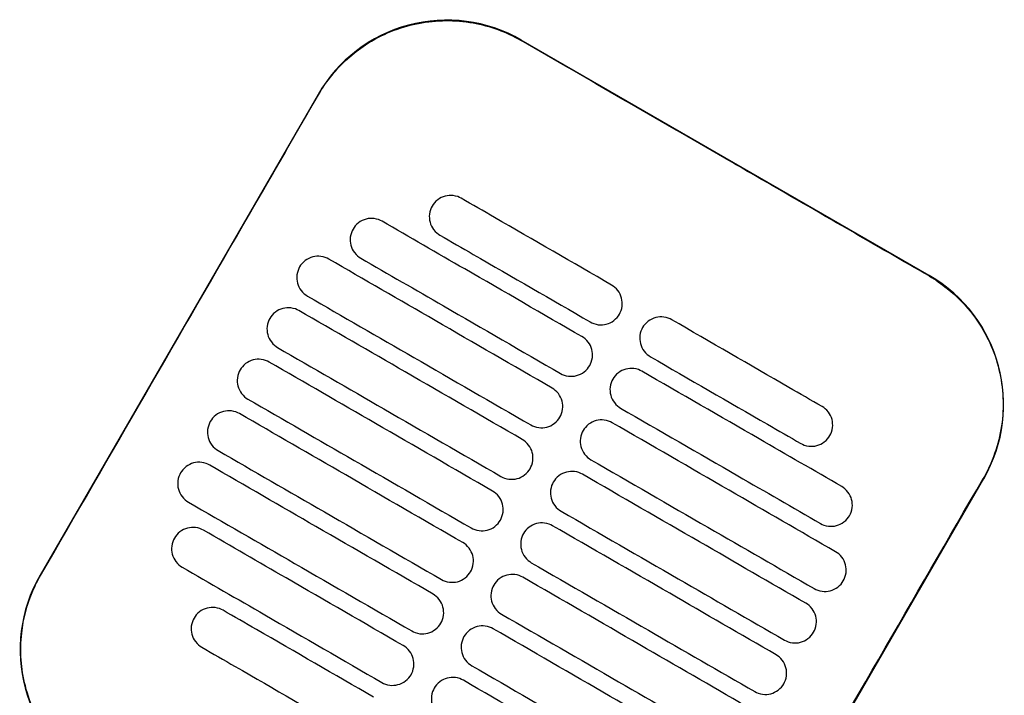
# Model space of a CAD drawing. Header units: metres. Extents: x 15.2 to 54.2, y -39.7 to 1.1.
# Tile 8 of 256: x 20.556 to 20.754, y -37.542 to -37.405. Entities that reach past the tile are written whole.
import ezdxf

# ---------------------------------------------------------------- set-up
doc = ezdxf.new("R2010")
doc.units = ezdxf.units.M
doc.header["$MEASUREMENT"] = 0
doc.layers.add('2D', color=252, linetype='Continuous')

# ---------------------------------------------------------------- blocks, each defined once
blk = doc.blocks.new('2D_QYOS_150')
for p, q in [((0.47877, -0.66898, 0.012), (0.39651, -0.62146, 0.012)), ((0.35553, -0.63243, 0.012), (0.29951, -0.72941, 0.012)), ((0.43372, -0.80694, 0.012), (0.48975, -0.70996, 0.012))]:
    blk.add_line(p, q)
for centre, start, end in [((0.38151, -0.64744, 0.012), 59.9865, 149.9865), ((0.46377, -0.69496, 0.012), 329.9865, 59.9865), ((0.32548, -0.74442, 0.012), 149.9865, 239.9865)]:
    blk.add_arc(centre, 0.03, start, end)
for points, knots in [([(0.35562, -0.63249, 0.012), (0.35643, -0.6311, 0.012), (0.35734, -0.62977, 0.012), (0.36028, -0.62617, 0.012), (0.36255, -0.62412, 0.012), (0.36834, -0.62032, 0.012), (0.37197, -0.61884, 0.012), (0.37942, -0.61739, 0.012), (0.38315, -0.61736, 0.012), (0.3902, -0.61863, 0.012), (0.39347, -0.61983, 0.012), (0.39646, -0.62156, 0.012)], [12.978915, 12.978915, 12.978915, 12.978915, 13.461173, 13.461173, 14.374287, 14.374287, 15.53872, 15.53872, 16.650066, 16.650066, 17.687358, 17.687358, 17.687358, 17.687358]), ([(0.2996, -0.72947, 0.012), (0.31365, -0.70518, 0.012), (0.32768, -0.68088, 0.012), (0.34635, -0.64855, 0.012), (0.35099, -0.64052, 0.012), (0.35562, -0.63249, 0.012)], [1.133412, 1.133412, 1.133412, 1.133412, 2.681586, 2.681586, 3.193366, 3.193366, 3.193366, 3.193366]), ([(0.47872, -0.66907, 0.012), (0.46812, -0.66296, 0.012), (0.4571, -0.65659, 0.012), (0.44163, -0.64766, 0.012), (0.43959, -0.64648, 0.012), (0.43758, -0.64532, 0.012)], [-21.78268, -21.78268, -21.78268, -21.78268, -17.142885, -17.142885, -16.423665, -16.423665, -16.423665, -16.423665]), ([(0.38441, -0.65339, 0.012), (0.38399, -0.65314, 0.012), (0.38344, -0.65293, 0.012), (0.38226, -0.65278, 0.012), (0.38171, -0.65281, 0.012), (0.38063, -0.6531, 0.012), (0.38011, -0.65335, 0.012), (0.37916, -0.65408, 0.012), (0.37879, -0.65454, 0.012), (0.37854, -0.65496, 0.012)], [-0.5513873, -0.5513873, -0.5513873, -0.5513873, -0.4031046, -0.4031046, -0.2776919, -0.2776919, -0.1471638, -0.1471638, 0, 0, 0, 0]), ([(0.37854, -0.65496, 0.012), (0.3783, -0.65539, 0.012), (0.37808, -0.65594, 0.012), (0.37793, -0.65713, 0.012), (0.37797, -0.65768, 0.012), (0.37825, -0.65875, 0.012), (0.3785, -0.65927, 0.012), (0.37923, -0.66023, 0.012), (0.37969, -0.66059, 0.012), (0.38011, -0.66084, 0.012)], [-0.5553355, -0.5553355, -0.5553355, -0.5553355, -0.4045594, -0.4045594, -0.278267, -0.278267, -0.1472206, -0.1472206, 0, 0, 0, 0]), ([(0.41473, -0.6709, 0.012), (0.40686, -0.66636, 0.012), (0.399, -0.66181, 0.012), (0.38889, -0.65597, 0.012), (0.38665, -0.65468, 0.012), (0.38441, -0.65339, 0.012)], [0.699452, 0.699452, 0.699452, 0.699452, 3.425217, 3.425217, 4.200582, 4.200582, 4.200582, 4.200582]), ([(0.36845, -0.65803, 0.012), (0.36803, -0.65778, 0.012), (0.36748, -0.65757, 0.012), (0.3663, -0.65742, 0.012), (0.36575, -0.65745, 0.012), (0.36467, -0.65773, 0.012), (0.36415, -0.65799, 0.012), (0.36319, -0.65872, 0.012), (0.36283, -0.65918, 0.012), (0.36258, -0.6596, 0.012)], [-0.5514247, -0.5514247, -0.5514247, -0.5514247, -0.4031161, -0.4031161, -0.2776965, -0.2776965, -0.1471644, -0.1471644, 0, 0, 0, 0]), ([(0.40873, -0.68129, 0.012), (0.40086, -0.67675, 0.012), (0.39299, -0.6722, 0.012), (0.37957, -0.66445, 0.012), (0.37401, -0.66124, 0.012), (0.36845, -0.65803, 0.012)], [0.699452, 0.699452, 0.699452, 0.699452, 3.42526, 3.42526, 5.350619, 5.350619, 5.350619, 5.350619]), ([(0.36258, -0.6596, 0.012), (0.36234, -0.66003, 0.012), (0.36212, -0.66058, 0.012), (0.36197, -0.66176, 0.012), (0.36201, -0.66232, 0.012), (0.36229, -0.66339, 0.012), (0.36254, -0.66391, 0.012), (0.36327, -0.66486, 0.012), (0.36373, -0.66523, 0.012), (0.36415, -0.66547, 0.012)], [-0.5553006, -0.5553006, -0.5553006, -0.5553006, -0.4045498, -0.4045498, -0.2782639, -0.2782639, -0.1472208, -0.1472208, 0, 0, 0, 0]), ([(0.38011, -0.66084, 0.012), (0.38235, -0.66213, 0.012), (0.38459, -0.66342, 0.012), (0.39469, -0.66926, 0.012), (0.40256, -0.6738, 0.012), (0.41043, -0.67835, 0.012)], [2.649916, 2.649916, 2.649916, 2.649916, 3.425249, 3.425249, 6.151046, 6.151046, 6.151046, 6.151046]), ([(0.35769, -0.66567, 0.012), (0.35727, -0.66542, 0.012), (0.35672, -0.66521, 0.012), (0.35554, -0.66506, 0.012), (0.35498, -0.66509, 0.012), (0.35391, -0.66537, 0.012), (0.35339, -0.66563, 0.012), (0.35243, -0.66636, 0.012), (0.35206, -0.66682, 0.012), (0.35182, -0.66724, 0.012)], [-0.5514376, -0.5514376, -0.5514376, -0.5514376, -0.4031217, -0.4031217, -0.2776979, -0.2776979, -0.1471642, -0.1471642, 0, 0, 0, 0]), ([(0.40273, -0.69168, 0.012), (0.39486, -0.68714, 0.012), (0.38699, -0.68259, 0.012), (0.37198, -0.67392, 0.012), (0.36483, -0.66979, 0.012), (0.35769, -0.66567, 0.012)], [0.699452, 0.699452, 0.699452, 0.699452, 3.425292, 3.425292, 5.900643, 5.900643, 5.900643, 5.900643]), ([(0.36415, -0.66547, 0.012), (0.36971, -0.66868, 0.012), (0.37527, -0.67189, 0.012), (0.38869, -0.67965, 0.012), (0.39656, -0.68419, 0.012), (0.40443, -0.68874, 0.012)], [1.499949, 1.499949, 1.499949, 1.499949, 3.425284, 3.425284, 6.151116, 6.151116, 6.151116, 6.151116]), ([(0.35182, -0.66724, 0.012), (0.35158, -0.66766, 0.012), (0.35136, -0.66822, 0.012), (0.35121, -0.6694, 0.012), (0.35124, -0.66996, 0.012), (0.35152, -0.67103, 0.012), (0.35178, -0.67155, 0.012), (0.3525, -0.6725, 0.012), (0.35296, -0.67287, 0.012), (0.35339, -0.67311, 0.012)], [-0.5552879, -0.5552879, -0.5552879, -0.5552879, -0.4045447, -0.4045447, -0.2782629, -0.2782629, -0.1472212, -0.1472212, 0, 0, 0, 0]), ([(0.4163, -0.67677, 0.012), (0.41654, -0.67635, 0.012), (0.41676, -0.6758, 0.012), (0.41691, -0.67461, 0.012), (0.41687, -0.67406, 0.012), (0.41659, -0.67298, 0.012), (0.41634, -0.67247, 0.012), (0.41561, -0.67151, 0.012), (0.41516, -0.67115, 0.012), (0.41473, -0.6709, 0.012)], [-0.5553984, -0.5553984, -0.5553984, -0.5553984, -0.4045681, -0.4045681, -0.278271, -0.278271, -0.1472202, -0.1472202, 0, 0, 0, 0]), ([(0.47872, -0.66907, 0.012), (0.48, -0.66981, 0.012), (0.48122, -0.67065, 0.012), (0.48438, -0.67315, 0.012), (0.48616, -0.67499, 0.012), (0.48768, -0.67702, 0.012), (0.48998, -0.68008, 0.012), (0.49167, -0.68356, 0.012), (0.49364, -0.69095, 0.012), (0.49391, -0.69479, 0.012), (0.49297, -0.70242, 0.012), (0.49176, -0.70613, 0.012), (0.48981, -0.70964, 0.012), (0.48973, -0.70977, 0.012), (0.48965, -0.70991, 0.012)], [17.619777, 17.619777, 17.619777, 17.619777, 18.064718, 18.064718, 18.827754, 18.827754, 18.827754, 19.97637, 19.97637, 21.122539, 21.122539, 22.281306, 22.281306, 22.328075, 22.328075, 22.328075, 22.328075]), ([(0.35339, -0.67311, 0.012), (0.36053, -0.67724, 0.012), (0.36768, -0.68137, 0.012), (0.38269, -0.69004, 0.012), (0.39056, -0.69459, 0.012), (0.39842, -0.69913, 0.012)], [0.949972, 0.949972, 0.949972, 0.949972, 3.425307, 3.425307, 6.151164, 6.151164, 6.151164, 6.151164]), ([(0.35169, -0.67606, 0.012), (0.35126, -0.67581, 0.012), (0.35071, -0.6756, 0.012), (0.34953, -0.67545, 0.012), (0.34898, -0.67548, 0.012), (0.3479, -0.67577, 0.012), (0.34739, -0.67602, 0.012), (0.34643, -0.67675, 0.012), (0.34606, -0.67721, 0.012), (0.34582, -0.67763, 0.012)], [-0.5514273, -0.5514273, -0.5514273, -0.5514273, -0.4031209, -0.4031209, -0.2776962, -0.2776962, -0.1471634, -0.1471634, 0, 0, 0, 0]), ([(0.39672, -0.70207, 0.012), (0.38886, -0.69753, 0.012), (0.38099, -0.69298, 0.012), (0.36598, -0.68431, 0.012), (0.35883, -0.68019, 0.012), (0.35169, -0.67606, 0.012)], [0.699452, 0.699452, 0.699452, 0.699452, 3.425313, 3.425313, 5.900643, 5.900643, 5.900643, 5.900643]), ([(0.41043, -0.67835, 0.012), (0.41085, -0.67859, 0.012), (0.4114, -0.67881, 0.012), (0.41258, -0.67896, 0.012), (0.41313, -0.67892, 0.012), (0.41421, -0.67864, 0.012), (0.41473, -0.67839, 0.012), (0.41569, -0.67766, 0.012), (0.41605, -0.6772, 0.012), (0.4163, -0.67677, 0.012)], [-0.551307, -0.551307, -0.551307, -0.551307, -0.4030846, -0.4030846, -0.2776802, -0.2776802, -0.1471604, -0.1471604, 0, 0, 0, 0]), ([(0.34582, -0.67763, 0.012), (0.34557, -0.67806, 0.012), (0.34535, -0.67861, 0.012), (0.3452, -0.6798, 0.012), (0.34524, -0.68035, 0.012), (0.34552, -0.68142, 0.012), (0.34577, -0.68194, 0.012), (0.3465, -0.68289, 0.012), (0.34696, -0.68326, 0.012), (0.34738, -0.68351, 0.012)], [-0.5552955, -0.5552955, -0.5552955, -0.5552955, -0.4045438, -0.4045438, -0.2782634, -0.2782634, -0.1472215, -0.1472215, 0, 0, 0, 0]), ([(0.42684, -0.6779, 0.012), (0.42642, -0.67765, 0.012), (0.42587, -0.67744, 0.012), (0.42469, -0.67729, 0.012), (0.42414, -0.67732, 0.012), (0.42306, -0.67761, 0.012), (0.42254, -0.67786, 0.012), (0.42158, -0.67859, 0.012), (0.42122, -0.67905, 0.012), (0.42097, -0.67947, 0.012)], [-0.5512944, -0.5512944, -0.5512944, -0.5512944, -0.4030833, -0.4030833, -0.2776787, -0.2776787, -0.1471599, -0.1471599, 0, 0, 0, 0]), ([(0.45716, -0.69541, 0.012), (0.45492, -0.69412, 0.012), (0.45268, -0.69283, 0.012), (0.44258, -0.68699, 0.012), (0.43471, -0.68244, 0.012), (0.42684, -0.6779, 0.012)], [2.649852, 2.649852, 2.649852, 2.649852, 3.425217, 3.425217, 6.150982, 6.150982, 6.150982, 6.150982]), ([(0.42097, -0.67947, 0.012), (0.42073, -0.6799, 0.012), (0.42051, -0.68045, 0.012), (0.42036, -0.68164, 0.012), (0.4204, -0.68219, 0.012), (0.42068, -0.68326, 0.012), (0.42093, -0.68378, 0.012), (0.42166, -0.68474, 0.012), (0.42212, -0.6851, 0.012), (0.42254, -0.68535, 0.012)], [-0.555416, -0.555416, -0.555416, -0.555416, -0.4045716, -0.4045716, -0.2782736, -0.2782736, -0.1472211, -0.1472211, 0, 0, 0, 0]), ([(0.4103, -0.68716, 0.012), (0.41054, -0.68674, 0.012), (0.41076, -0.68619, 0.012), (0.41091, -0.685, 0.012), (0.41087, -0.68445, 0.012), (0.41059, -0.68337, 0.012), (0.41034, -0.68286, 0.012), (0.40961, -0.6819, 0.012), (0.40915, -0.68154, 0.012), (0.40873, -0.68129, 0.012)], [-0.5553839, -0.5553839, -0.5553839, -0.5553839, -0.4045626, -0.4045626, -0.2782686, -0.2782686, -0.1472195, -0.1472195, 0, 0, 0, 0]), ([(0.34738, -0.68351, 0.012), (0.35453, -0.68763, 0.012), (0.36167, -0.69176, 0.012), (0.37669, -0.70043, 0.012), (0.38455, -0.70498, 0.012), (0.39242, -0.70952, 0.012)], [0.949998, 0.949998, 0.949998, 0.949998, 3.42532, 3.42532, 6.151189, 6.151189, 6.151189, 6.151189]), ([(0.34568, -0.68645, 0.012), (0.34526, -0.6862, 0.012), (0.34471, -0.68599, 0.012), (0.34353, -0.68584, 0.012), (0.34298, -0.68587, 0.012), (0.3419, -0.68616, 0.012), (0.34138, -0.68641, 0.012), (0.34043, -0.68714, 0.012), (0.34006, -0.6876, 0.012), (0.33981, -0.68802, 0.012)], [-0.5514137, -0.5514137, -0.5514137, -0.5514137, -0.4031194, -0.4031194, -0.2776944, -0.2776944, -0.1471627, -0.1471627, 0, 0, 0, 0]), ([(0.39072, -0.71247, 0.012), (0.38285, -0.70792, 0.012), (0.37498, -0.70338, 0.012), (0.35997, -0.6947, 0.012), (0.35283, -0.69058, 0.012), (0.34568, -0.68645, 0.012)], [0.699452, 0.699452, 0.699452, 0.699452, 3.425322, 3.425322, 5.900643, 5.900643, 5.900643, 5.900643]), ([(0.42254, -0.68535, 0.012), (0.43041, -0.68989, 0.012), (0.43828, -0.69444, 0.012), (0.44838, -0.70027, 0.012), (0.45062, -0.70157, 0.012), (0.45286, -0.70286, 0.012)], [0.699452, 0.699452, 0.699452, 0.699452, 3.425249, 3.425249, 4.200582, 4.200582, 4.200582, 4.200582]), ([(0.33981, -0.68802, 0.012), (0.33957, -0.68845, 0.012), (0.33935, -0.689, 0.012), (0.3392, -0.69019, 0.012), (0.33924, -0.69074, 0.012), (0.33952, -0.69181, 0.012), (0.33977, -0.69233, 0.012), (0.3405, -0.69329, 0.012), (0.34096, -0.69365, 0.012), (0.34138, -0.6939, 0.012)], [-0.5553078, -0.5553078, -0.5553078, -0.5553078, -0.4045446, -0.4045446, -0.2782647, -0.2782647, -0.147222, -0.147222, 0, 0, 0, 0]), ([(0.40443, -0.68874, 0.012), (0.40485, -0.68898, 0.012), (0.4054, -0.6892, 0.012), (0.40658, -0.68935, 0.012), (0.40713, -0.68931, 0.012), (0.40821, -0.68903, 0.012), (0.40873, -0.68878, 0.012), (0.40968, -0.68805, 0.012), (0.41005, -0.68759, 0.012), (0.4103, -0.68716, 0.012)], [-0.551317, -0.551317, -0.551317, -0.551317, -0.4030867, -0.4030867, -0.2776803, -0.2776803, -0.1471597, -0.1471597, 0, 0, 0, 0]), ([(0.42084, -0.68829, 0.012), (0.42042, -0.68805, 0.012), (0.41987, -0.68783, 0.012), (0.41869, -0.68768, 0.012), (0.41814, -0.68772, 0.012), (0.41706, -0.688, 0.012), (0.41654, -0.68825, 0.012), (0.41558, -0.68898, 0.012), (0.41522, -0.68944, 0.012), (0.41497, -0.68987, 0.012)], [-0.5513075, -0.5513075, -0.5513075, -0.5513075, -0.4030857, -0.4030857, -0.2776792, -0.2776792, -0.1471593, -0.1471593, 0, 0, 0, 0]), ([(0.46112, -0.71155, 0.012), (0.45556, -0.70834, 0.012), (0.45, -0.70513, 0.012), (0.43658, -0.69738, 0.012), (0.42871, -0.69283, 0.012), (0.42084, -0.68829, 0.012)], [1.499901, 1.499901, 1.499901, 1.499901, 3.42526, 3.42526, 6.151068, 6.151068, 6.151068, 6.151068]), ([(0.41497, -0.68987, 0.012), (0.41473, -0.69029, 0.012), (0.41451, -0.69084, 0.012), (0.41436, -0.69203, 0.012), (0.4144, -0.69258, 0.012), (0.41468, -0.69365, 0.012), (0.41493, -0.69417, 0.012), (0.41566, -0.69513, 0.012), (0.41611, -0.69549, 0.012), (0.41654, -0.69574, 0.012)], [-0.5553971, -0.5553971, -0.5553971, -0.5553971, -0.4045652, -0.4045652, -0.2782705, -0.2782705, -0.1472202, -0.1472202, 0, 0, 0, 0]), ([(0.40429, -0.69755, 0.012), (0.40454, -0.69713, 0.012), (0.40476, -0.69658, 0.012), (0.40491, -0.69539, 0.012), (0.40487, -0.69484, 0.012), (0.40459, -0.69377, 0.012), (0.40434, -0.69325, 0.012), (0.40361, -0.69229, 0.012), (0.40315, -0.69193, 0.012), (0.40273, -0.69168, 0.012)], [-0.5553742, -0.5553742, -0.5553742, -0.5553742, -0.4045587, -0.4045587, -0.278267, -0.278267, -0.1472191, -0.1472191, 0, 0, 0, 0]), ([(0.34138, -0.6939, 0.012), (0.34853, -0.69802, 0.012), (0.35567, -0.70215, 0.012), (0.37068, -0.71082, 0.012), (0.37855, -0.71537, 0.012), (0.38642, -0.71991, 0.012)], [0.950001, 0.950001, 0.950001, 0.950001, 3.425322, 3.425322, 6.151192, 6.151192, 6.151192, 6.151192]), ([(0.33968, -0.69684, 0.012), (0.33926, -0.6966, 0.012), (0.33871, -0.69638, 0.012), (0.33753, -0.69623, 0.012), (0.33698, -0.69627, 0.012), (0.3359, -0.69655, 0.012), (0.33538, -0.6968, 0.012), (0.33442, -0.69753, 0.012), (0.33406, -0.69799, 0.012), (0.33381, -0.69842, 0.012)], [-0.5513969, -0.5513969, -0.5513969, -0.5513969, -0.4031172, -0.4031172, -0.2776925, -0.2776925, -0.1471621, -0.1471621, 0, 0, 0, 0]), ([(0.41654, -0.69574, 0.012), (0.42441, -0.70028, 0.012), (0.43227, -0.70483, 0.012), (0.4457, -0.71258, 0.012), (0.45126, -0.71579, 0.012), (0.45681, -0.719, 0.012)], [0.699452, 0.699452, 0.699452, 0.699452, 3.425284, 3.425284, 5.350619, 5.350619, 5.350619, 5.350619]), ([(0.45873, -0.70128, 0.012), (0.45897, -0.70086, 0.012), (0.45919, -0.70031, 0.012), (0.45934, -0.69912, 0.012), (0.4593, -0.69857, 0.012), (0.45902, -0.69749, 0.012), (0.45877, -0.69698, 0.012), (0.45804, -0.69602, 0.012), (0.45758, -0.69566, 0.012), (0.45716, -0.69541, 0.012)], [-0.5554179, -0.5554179, -0.5554179, -0.5554179, -0.4045683, -0.4045683, -0.2782761, -0.2782761, -0.1472238, -0.1472238, 0, 0, 0, 0]), ([(0.33381, -0.69842, 0.012), (0.33357, -0.69884, 0.012), (0.33335, -0.69939, 0.012), (0.3332, -0.70058, 0.012), (0.33324, -0.70113, 0.012), (0.33352, -0.7022, 0.012), (0.33377, -0.70272, 0.012), (0.3345, -0.70368, 0.012), (0.33495, -0.70404, 0.012), (0.33538, -0.70429, 0.012)], [-0.5553248, -0.5553248, -0.5553248, -0.5553248, -0.4045472, -0.4045472, -0.2782668, -0.2782668, -0.1472227, -0.1472227, 0, 0, 0, 0]), ([(0.38472, -0.72286, 0.012), (0.37685, -0.71831, 0.012), (0.36898, -0.71377, 0.012), (0.35397, -0.70509, 0.012), (0.34683, -0.70097, 0.012), (0.33968, -0.69684, 0.012)], [0.699452, 0.699452, 0.699452, 0.699452, 3.425321, 3.425321, 5.900643, 5.900643, 5.900643, 5.900643]), ([(0.39842, -0.69913, 0.012), (0.39885, -0.69937, 0.012), (0.39939, -0.69959, 0.012), (0.40058, -0.69974, 0.012), (0.40113, -0.6997, 0.012), (0.40221, -0.69942, 0.012), (0.40272, -0.69917, 0.012), (0.40368, -0.69844, 0.012), (0.40405, -0.69798, 0.012), (0.40429, -0.69755, 0.012)], [-0.5513236, -0.5513236, -0.5513236, -0.5513236, -0.4030881, -0.4030881, -0.2776804, -0.2776804, -0.1471592, -0.1471592, 0, 0, 0, 0]), ([(0.41484, -0.69868, 0.012), (0.41442, -0.69844, 0.012), (0.41387, -0.69822, 0.012), (0.41269, -0.69807, 0.012), (0.41213, -0.69811, 0.012), (0.41106, -0.69839, 0.012), (0.41054, -0.69864, 0.012), (0.40958, -0.69937, 0.012), (0.40921, -0.69983, 0.012), (0.40897, -0.70026, 0.012)], [-0.5513173, -0.5513173, -0.5513173, -0.5513173, -0.4030875, -0.4030875, -0.2776797, -0.2776797, -0.147159, -0.147159, 0, 0, 0, 0]), ([(0.45988, -0.7247, 0.012), (0.45273, -0.72057, 0.012), (0.44559, -0.71644, 0.012), (0.43057, -0.70777, 0.012), (0.42271, -0.70323, 0.012), (0.41484, -0.69868, 0.012)], [0.949941, 0.949941, 0.949941, 0.949941, 3.425291, 3.425291, 6.151132, 6.151132, 6.151132, 6.151132]), ([(0.40897, -0.70026, 0.012), (0.40873, -0.70068, 0.012), (0.40851, -0.70123, 0.012), (0.40836, -0.70242, 0.012), (0.40839, -0.70297, 0.012), (0.40867, -0.70405, 0.012), (0.40893, -0.70456, 0.012), (0.40965, -0.70552, 0.012), (0.41011, -0.70588, 0.012), (0.41054, -0.70613, 0.012)], [-0.555383, -0.555383, -0.555383, -0.555383, -0.4045605, -0.4045605, -0.2782682, -0.2782682, -0.1472195, -0.1472195, 0, 0, 0, 0]), ([(0.39829, -0.70795, 0.012), (0.39853, -0.70752, 0.012), (0.39875, -0.70697, 0.012), (0.3989, -0.70578, 0.012), (0.39887, -0.70523, 0.012), (0.39859, -0.70416, 0.012), (0.39833, -0.70364, 0.012), (0.39761, -0.70268, 0.012), (0.39715, -0.70232, 0.012), (0.39672, -0.70207, 0.012)], [-0.5553693, -0.5553693, -0.5553693, -0.5553693, -0.4045566, -0.4045566, -0.2782661, -0.2782661, -0.1472189, -0.1472189, 0, 0, 0, 0]), ([(0.45286, -0.70286, 0.012), (0.45328, -0.7031, 0.012), (0.45383, -0.70332, 0.012), (0.45501, -0.70347, 0.012), (0.45556, -0.70343, 0.012), (0.45664, -0.70315, 0.012), (0.45716, -0.7029, 0.012), (0.45812, -0.70217, 0.012), (0.45848, -0.70171, 0.012), (0.45873, -0.70128, 0.012)], [-0.5513007, -0.5513007, -0.5513007, -0.5513007, -0.4030941, -0.4030941, -0.2776814, -0.2776814, -0.1471603, -0.1471603, 0, 0, 0, 0]), ([(0.33538, -0.70429, 0.012), (0.34252, -0.70841, 0.012), (0.34967, -0.71254, 0.012), (0.36468, -0.72121, 0.012), (0.37255, -0.72576, 0.012), (0.38042, -0.7303, 0.012)], [0.949982, 0.949982, 0.949982, 0.949982, 3.425312, 3.425312, 6.151173, 6.151173, 6.151173, 6.151173]), ([(0.33368, -0.70723, 0.012), (0.33326, -0.70699, 0.012), (0.33271, -0.70677, 0.012), (0.33153, -0.70662, 0.012), (0.33097, -0.70666, 0.012), (0.3299, -0.70694, 0.012), (0.32938, -0.70719, 0.012), (0.32842, -0.70792, 0.012), (0.32805, -0.70838, 0.012), (0.32781, -0.70881, 0.012)], [-0.5513769, -0.5513769, -0.5513769, -0.5513769, -0.4031143, -0.4031143, -0.2776905, -0.2776905, -0.1471617, -0.1471617, 0, 0, 0, 0]), ([(0.41054, -0.70613, 0.012), (0.4184, -0.71067, 0.012), (0.42627, -0.71522, 0.012), (0.44128, -0.72389, 0.012), (0.44843, -0.72802, 0.012), (0.45557, -0.73214, 0.012)], [0.699452, 0.699452, 0.699452, 0.699452, 3.425308, 3.425308, 5.900643, 5.900643, 5.900643, 5.900643]), ([(0.37872, -0.73325, 0.012), (0.37085, -0.7287, 0.012), (0.36298, -0.72416, 0.012), (0.34797, -0.71549, 0.012), (0.34082, -0.71136, 0.012), (0.33368, -0.70723, 0.012)], [0.699452, 0.699452, 0.699452, 0.699452, 3.425308, 3.425308, 5.900643, 5.900643, 5.900643, 5.900643]), ([(0.39242, -0.70952, 0.012), (0.39284, -0.70977, 0.012), (0.39339, -0.70998, 0.012), (0.39457, -0.71013, 0.012), (0.39513, -0.7101, 0.012), (0.3962, -0.70981, 0.012), (0.39672, -0.70956, 0.012), (0.39768, -0.70883, 0.012), (0.39805, -0.70837, 0.012), (0.39829, -0.70795, 0.012)], [-0.5513269, -0.5513269, -0.5513269, -0.5513269, -0.403089, -0.403089, -0.2776804, -0.2776804, -0.1471589, -0.1471589, 0, 0, 0, 0]), ([(0.40884, -0.70907, 0.012), (0.40841, -0.70883, 0.012), (0.40786, -0.70861, 0.012), (0.40668, -0.70846, 0.012), (0.40613, -0.7085, 0.012), (0.40505, -0.70878, 0.012), (0.40454, -0.70903, 0.012), (0.40358, -0.70976, 0.012), (0.40321, -0.71022, 0.012), (0.40297, -0.71065, 0.012)], [-0.5513238, -0.5513238, -0.5513238, -0.5513238, -0.4030887, -0.4030887, -0.27768, -0.27768, -0.1471588, -0.1471588, 0, 0, 0, 0]), ([(0.32781, -0.70881, 0.012), (0.32757, -0.70923, 0.012), (0.32735, -0.70978, 0.012), (0.3272, -0.71097, 0.012), (0.32723, -0.71152, 0.012), (0.32751, -0.7126, 0.012), (0.32777, -0.71311, 0.012), (0.32849, -0.71407, 0.012), (0.32895, -0.71443, 0.012), (0.32938, -0.71468, 0.012)], [-0.5553464, -0.5553464, -0.5553464, -0.5553464, -0.4045515, -0.4045515, -0.2782697, -0.2782697, -0.1472236, -0.1472236, 0, 0, 0, 0]), ([(0.40297, -0.71065, 0.012), (0.40272, -0.71107, 0.012), (0.4025, -0.71162, 0.012), (0.40235, -0.71281, 0.012), (0.40239, -0.71336, 0.012), (0.40267, -0.71444, 0.012), (0.40292, -0.71495, 0.012), (0.40365, -0.71591, 0.012), (0.40411, -0.71627, 0.012), (0.40453, -0.71652, 0.012)], [-0.5553737, -0.5553737, -0.5553737, -0.5553737, -0.4045574, -0.4045574, -0.2782667, -0.2782667, -0.1472191, -0.1472191, 0, 0, 0, 0]), ([(0.45387, -0.73509, 0.012), (0.44673, -0.73096, 0.012), (0.43958, -0.72683, 0.012), (0.42457, -0.71816, 0.012), (0.4167, -0.71362, 0.012), (0.40884, -0.70907, 0.012)], [0.949982, 0.949982, 0.949982, 0.949982, 3.425312, 3.425312, 6.151173, 6.151173, 6.151173, 6.151173]), ([(0.43363, -0.80689, 0.012), (0.43818, -0.799, 0.012), (0.44292, -0.79079, 0.012), (0.46157, -0.75849, 0.012), (0.47561, -0.7342, 0.012), (0.48965, -0.70991, 0.012)], [-3.18138, -3.18138, -3.18138, -3.18138, -2.673929, -2.673929, -1.133377, -1.133377, -1.133377, -1.133377]), ([(0.39229, -0.71834, 0.012), (0.39253, -0.71791, 0.012), (0.39275, -0.71736, 0.012), (0.3929, -0.71617, 0.012), (0.39286, -0.71562, 0.012), (0.39258, -0.71455, 0.012), (0.39233, -0.71403, 0.012), (0.3916, -0.71308, 0.012), (0.39115, -0.71271, 0.012), (0.39072, -0.71247, 0.012)], [-0.5553691, -0.5553691, -0.5553691, -0.5553691, -0.4045561, -0.4045561, -0.278266, -0.278266, -0.1472189, -0.1472189, 0, 0, 0, 0]), ([(0.46268, -0.71743, 0.012), (0.46293, -0.717, 0.012), (0.46315, -0.71645, 0.012), (0.4633, -0.71526, 0.012), (0.46326, -0.71471, 0.012), (0.46298, -0.71364, 0.012), (0.46273, -0.71312, 0.012), (0.462, -0.71217, 0.012), (0.46154, -0.7118, 0.012), (0.46112, -0.71155, 0.012)], [-0.5553798, -0.5553798, -0.5553798, -0.5553798, -0.4045588, -0.4045588, -0.278273, -0.278273, -0.147224, -0.147224, 0, 0, 0, 0]), ([(0.32938, -0.71468, 0.012), (0.33652, -0.7188, 0.012), (0.34367, -0.72293, 0.012), (0.35868, -0.7316, 0.012), (0.36655, -0.73615, 0.012), (0.37441, -0.74069, 0.012)], [0.949941, 0.949941, 0.949941, 0.949941, 3.425292, 3.425292, 6.151132, 6.151132, 6.151132, 6.151132]), ([(0.40453, -0.71652, 0.012), (0.4124, -0.72106, 0.012), (0.42027, -0.72561, 0.012), (0.43528, -0.73428, 0.012), (0.44243, -0.73841, 0.012), (0.44957, -0.74253, 0.012)], [0.699452, 0.699452, 0.699452, 0.699452, 3.425321, 3.425321, 5.900643, 5.900643, 5.900643, 5.900643]), ([(0.38642, -0.71991, 0.012), (0.38684, -0.72016, 0.012), (0.38739, -0.72037, 0.012), (0.38857, -0.72052, 0.012), (0.38912, -0.72049, 0.012), (0.3902, -0.72021, 0.012), (0.39072, -0.71995, 0.012), (0.39168, -0.71922, 0.012), (0.39204, -0.71876, 0.012), (0.39229, -0.71834, 0.012)], [-0.551327, -0.551327, -0.551327, -0.551327, -0.4030892, -0.4030892, -0.2776802, -0.2776802, -0.1471588, -0.1471588, 0, 0, 0, 0]), ([(0.45681, -0.719, 0.012), (0.45724, -0.71925, 0.012), (0.45778, -0.71946, 0.012), (0.45897, -0.71961, 0.012), (0.45952, -0.71958, 0.012), (0.46059, -0.71929, 0.012), (0.46111, -0.71904, 0.012), (0.46207, -0.71831, 0.012), (0.46244, -0.71785, 0.012), (0.46268, -0.71743, 0.012)], [-0.5513421, -0.5513421, -0.5513421, -0.5513421, -0.4031061, -0.4031061, -0.2776864, -0.2776864, -0.147161, -0.147161, 0, 0, 0, 0]), ([(0.33244, -0.72037, 0.012), (0.33202, -0.72013, 0.012), (0.33147, -0.71991, 0.012), (0.33029, -0.71976, 0.012), (0.32973, -0.7198, 0.012), (0.32866, -0.72008, 0.012), (0.32814, -0.72033, 0.012), (0.32718, -0.72106, 0.012), (0.32681, -0.72152, 0.012), (0.32657, -0.72195, 0.012)], [-0.551342, -0.551342, -0.551342, -0.551342, -0.4031061, -0.4031061, -0.2776864, -0.2776864, -0.147161, -0.147161, 0, 0, 0, 0]), ([(0.37271, -0.74364, 0.012), (0.36485, -0.73909, 0.012), (0.35698, -0.73455, 0.012), (0.34355, -0.72679, 0.012), (0.338, -0.72358, 0.012), (0.33244, -0.72037, 0.012)], [0.699452, 0.699452, 0.699452, 0.699452, 3.425284, 3.425284, 5.350619, 5.350619, 5.350619, 5.350619]), ([(0.40283, -0.71946, 0.012), (0.40241, -0.71922, 0.012), (0.40186, -0.719, 0.012), (0.40068, -0.71885, 0.012), (0.40013, -0.71889, 0.012), (0.39905, -0.71917, 0.012), (0.39853, -0.71942, 0.012), (0.39757, -0.72015, 0.012), (0.39721, -0.72061, 0.012), (0.39696, -0.72104, 0.012)], [-0.551327, -0.551327, -0.551327, -0.551327, -0.4030892, -0.4030892, -0.2776802, -0.2776802, -0.1471588, -0.1471588, 0, 0, 0, 0]), ([(0.44787, -0.74548, 0.012), (0.44073, -0.74135, 0.012), (0.43358, -0.73722, 0.012), (0.41857, -0.72855, 0.012), (0.4107, -0.72401, 0.012), (0.40283, -0.71946, 0.012)], [0.950001, 0.950001, 0.950001, 0.950001, 3.425322, 3.425322, 6.151192, 6.151192, 6.151192, 6.151192]), ([(0.32657, -0.72195, 0.012), (0.32633, -0.72237, 0.012), (0.32611, -0.72292, 0.012), (0.32596, -0.72411, 0.012), (0.32599, -0.72466, 0.012), (0.32627, -0.72574, 0.012), (0.32653, -0.72625, 0.012), (0.32725, -0.72721, 0.012), (0.32771, -0.72757, 0.012), (0.32814, -0.72782, 0.012)], [-0.55538, -0.55538, -0.55538, -0.55538, -0.4045589, -0.4045589, -0.278273, -0.278273, -0.147224, -0.147224, 0, 0, 0, 0]), ([(0.39696, -0.72104, 0.012), (0.39672, -0.72146, 0.012), (0.3965, -0.72201, 0.012), (0.39635, -0.7232, 0.012), (0.39639, -0.72375, 0.012), (0.39667, -0.72483, 0.012), (0.39692, -0.72534, 0.012), (0.39765, -0.7263, 0.012), (0.39811, -0.72666, 0.012), (0.39853, -0.72691, 0.012)], [-0.5553691, -0.5553691, -0.5553691, -0.5553691, -0.4045561, -0.4045561, -0.278266, -0.278266, -0.1472189, -0.1472189, 0, 0, 0, 0]), ([(0.38629, -0.72873, 0.012), (0.38653, -0.72831, 0.012), (0.38675, -0.72775, 0.012), (0.3869, -0.72657, 0.012), (0.38686, -0.72601, 0.012), (0.38658, -0.72494, 0.012), (0.38633, -0.72442, 0.012), (0.3856, -0.72347, 0.012), (0.38514, -0.7231, 0.012), (0.38472, -0.72286, 0.012)], [-0.5553737, -0.5553737, -0.5553737, -0.5553737, -0.4045574, -0.4045574, -0.2782667, -0.2782667, -0.1472191, -0.1472191, 0, 0, 0, 0]), ([(0.46144, -0.73057, 0.012), (0.46169, -0.73015, 0.012), (0.46191, -0.72959, 0.012), (0.46206, -0.72841, 0.012), (0.46202, -0.72785, 0.012), (0.46174, -0.72678, 0.012), (0.46149, -0.72626, 0.012), (0.46076, -0.72531, 0.012), (0.4603, -0.72494, 0.012), (0.45988, -0.7247, 0.012)], [-0.5553462, -0.5553462, -0.5553462, -0.5553462, -0.4045514, -0.4045514, -0.2782696, -0.2782696, -0.1472236, -0.1472236, 0, 0, 0, 0]), ([(0.32814, -0.72782, 0.012), (0.33369, -0.73103, 0.012), (0.33925, -0.73424, 0.012), (0.35268, -0.74199, 0.012), (0.36054, -0.74654, 0.012), (0.36841, -0.75108, 0.012)], [1.499901, 1.499901, 1.499901, 1.499901, 3.42526, 3.42526, 6.151068, 6.151068, 6.151068, 6.151068]), ([(0.39853, -0.72691, 0.012), (0.4064, -0.73145, 0.012), (0.41427, -0.736, 0.012), (0.42928, -0.74467, 0.012), (0.43642, -0.7488, 0.012), (0.44357, -0.75293, 0.012)], [0.699452, 0.699452, 0.699452, 0.699452, 3.425322, 3.425322, 5.900643, 5.900643, 5.900643, 5.900643]), ([(0.31053, -0.7703, 0.012), (0.31048, -0.77027, 0.012), (0.31042, -0.77023, 0.012), (0.30694, -0.7682, 0.012), (0.30396, -0.76554, 0.012), (0.29921, -0.75922, 0.012), (0.29749, -0.75562, 0.012), (0.29563, -0.74831, 0.012), (0.29538, -0.7447, 0.012), (0.2961, -0.73819, 0.012), (0.29686, -0.7353, 0.012), (0.2985, -0.73151, 0.012), (0.29902, -0.73047, 0.012), (0.2996, -0.72947, 0.012)], [8.273299, 8.273299, 8.273299, 8.273299, 8.293543, 8.293543, 9.48086, 9.48086, 10.665623, 10.665623, 11.74288, 11.74288, 12.632334, 12.632334, 12.981673, 12.981673, 12.981673, 12.981673]), ([(0.38042, -0.7303, 0.012), (0.38084, -0.73055, 0.012), (0.38139, -0.73076, 0.012), (0.38257, -0.73091, 0.012), (0.38312, -0.73088, 0.012), (0.3842, -0.7306, 0.012), (0.38472, -0.73034, 0.012), (0.38567, -0.72961, 0.012), (0.38604, -0.72915, 0.012), (0.38629, -0.72873, 0.012)], [-0.5513238, -0.5513238, -0.5513238, -0.5513238, -0.4030887, -0.4030887, -0.27768, -0.27768, -0.1471588, -0.1471588, 0, 0, 0, 0]), ([(0.39683, -0.72985, 0.012), (0.39641, -0.72961, 0.012), (0.39586, -0.72939, 0.012), (0.39468, -0.72924, 0.012), (0.39413, -0.72928, 0.012), (0.39305, -0.72956, 0.012), (0.39253, -0.72981, 0.012), (0.39157, -0.73054, 0.012), (0.39121, -0.731, 0.012), (0.39096, -0.73143, 0.012)], [-0.551327, -0.551327, -0.551327, -0.551327, -0.403089, -0.403089, -0.2776804, -0.2776804, -0.1471589, -0.1471589, 0, 0, 0, 0]), ([(0.44187, -0.75587, 0.012), (0.43472, -0.75174, 0.012), (0.42758, -0.74762, 0.012), (0.41257, -0.73894, 0.012), (0.4047, -0.7344, 0.012), (0.39683, -0.72985, 0.012)], [0.949998, 0.949998, 0.949998, 0.949998, 3.42532, 3.42532, 6.151189, 6.151189, 6.151189, 6.151189]), ([(0.45557, -0.73214, 0.012), (0.456, -0.73239, 0.012), (0.45654, -0.73261, 0.012), (0.45773, -0.73275, 0.012), (0.45828, -0.73272, 0.012), (0.45935, -0.73244, 0.012), (0.45987, -0.73218, 0.012), (0.46083, -0.73145, 0.012), (0.4612, -0.73099, 0.012), (0.46144, -0.73057, 0.012)], [-0.551377, -0.551377, -0.551377, -0.551377, -0.4031143, -0.4031143, -0.2776905, -0.2776905, -0.1471617, -0.1471617, 0, 0, 0, 0]), ([(0.39096, -0.73143, 0.012), (0.39072, -0.73185, 0.012), (0.3905, -0.7324, 0.012), (0.39035, -0.73359, 0.012), (0.39039, -0.73414, 0.012), (0.39067, -0.73522, 0.012), (0.39092, -0.73574, 0.012), (0.39165, -0.73669, 0.012), (0.3921, -0.73705, 0.012), (0.39253, -0.7373, 0.012)], [-0.5553693, -0.5553693, -0.5553693, -0.5553693, -0.4045566, -0.4045566, -0.2782661, -0.2782661, -0.1472189, -0.1472189, 0, 0, 0, 0]), ([(0.38028, -0.73912, 0.012), (0.38053, -0.7387, 0.012), (0.38075, -0.73814, 0.012), (0.3809, -0.73696, 0.012), (0.38086, -0.7364, 0.012), (0.38058, -0.73533, 0.012), (0.38033, -0.73481, 0.012), (0.3796, -0.73386, 0.012), (0.37914, -0.73349, 0.012), (0.37872, -0.73325, 0.012)], [-0.555383, -0.555383, -0.555383, -0.555383, -0.4045604, -0.4045604, -0.2782682, -0.2782682, -0.1472195, -0.1472195, 0, 0, 0, 0]), ([(0.33639, -0.73652, 0.012), (0.33597, -0.73627, 0.012), (0.33542, -0.73605, 0.012), (0.33424, -0.73591, 0.012), (0.33369, -0.73594, 0.012), (0.33261, -0.73622, 0.012), (0.33209, -0.73648, 0.012), (0.33114, -0.73721, 0.012), (0.33077, -0.73767, 0.012), (0.33052, -0.73809, 0.012)], [-0.5513007, -0.5513007, -0.5513007, -0.5513007, -0.4030941, -0.4030941, -0.2776814, -0.2776814, -0.1471603, -0.1471603, 0, 0, 0, 0]), ([(0.36671, -0.75403, 0.012), (0.35884, -0.74948, 0.012), (0.35098, -0.74494, 0.012), (0.34087, -0.7391, 0.012), (0.33863, -0.73781, 0.012), (0.33639, -0.73652, 0.012)], [0.699452, 0.699452, 0.699452, 0.699452, 3.425249, 3.425249, 4.200582, 4.200582, 4.200582, 4.200582]), ([(0.45544, -0.74096, 0.012), (0.45568, -0.74054, 0.012), (0.4559, -0.73999, 0.012), (0.45605, -0.7388, 0.012), (0.45602, -0.73824, 0.012), (0.45574, -0.73717, 0.012), (0.45548, -0.73665, 0.012), (0.45476, -0.7357, 0.012), (0.4543, -0.73533, 0.012), (0.45387, -0.73509, 0.012)], [-0.5553245, -0.5553245, -0.5553245, -0.5553245, -0.4045471, -0.4045471, -0.2782667, -0.2782667, -0.1472226, -0.1472226, 0, 0, 0, 0]), ([(0.33052, -0.73809, 0.012), (0.33028, -0.73851, 0.012), (0.33006, -0.73907, 0.012), (0.32991, -0.74025, 0.012), (0.32995, -0.74081, 0.012), (0.33023, -0.74188, 0.012), (0.33048, -0.7424, 0.012), (0.33121, -0.74335, 0.012), (0.33167, -0.74372, 0.012), (0.33209, -0.74396, 0.012)], [-0.555418, -0.555418, -0.555418, -0.555418, -0.4045683, -0.4045683, -0.2782762, -0.2782762, -0.1472238, -0.1472238, 0, 0, 0, 0]), ([(0.39253, -0.7373, 0.012), (0.4004, -0.74185, 0.012), (0.40827, -0.74639, 0.012), (0.42328, -0.75506, 0.012), (0.43042, -0.75919, 0.012), (0.43757, -0.76332, 0.012)], [0.699452, 0.699452, 0.699452, 0.699452, 3.425313, 3.425313, 5.900643, 5.900643, 5.900643, 5.900643]), ([(0.37441, -0.74069, 0.012), (0.37484, -0.74094, 0.012), (0.37539, -0.74116, 0.012), (0.37657, -0.7413, 0.012), (0.37712, -0.74127, 0.012), (0.3782, -0.74099, 0.012), (0.37871, -0.74073, 0.012), (0.37967, -0.74, 0.012), (0.38004, -0.73954, 0.012), (0.38028, -0.73912, 0.012)], [-0.5513173, -0.5513173, -0.5513173, -0.5513173, -0.4030875, -0.4030875, -0.2776797, -0.2776797, -0.147159, -0.147159, 0, 0, 0, 0]), ([(0.39083, -0.74024, 0.012), (0.39041, -0.74, 0.012), (0.38986, -0.73978, 0.012), (0.38868, -0.73963, 0.012), (0.38812, -0.73967, 0.012), (0.38705, -0.73995, 0.012), (0.38653, -0.7402, 0.012), (0.38557, -0.74094, 0.012), (0.3852, -0.74139, 0.012), (0.38496, -0.74182, 0.012)], [-0.5513237, -0.5513237, -0.5513237, -0.5513237, -0.4030882, -0.4030882, -0.2776804, -0.2776804, -0.1471592, -0.1471592, 0, 0, 0, 0]), ([(0.43587, -0.76626, 0.012), (0.42872, -0.76213, 0.012), (0.42158, -0.75801, 0.012), (0.40656, -0.74933, 0.012), (0.3987, -0.74479, 0.012), (0.39083, -0.74024, 0.012)], [0.949973, 0.949973, 0.949973, 0.949973, 3.425307, 3.425307, 6.151164, 6.151164, 6.151164, 6.151164]), ([(0.38496, -0.74182, 0.012), (0.38472, -0.74224, 0.012), (0.3845, -0.74279, 0.012), (0.38435, -0.74398, 0.012), (0.38438, -0.74453, 0.012), (0.38466, -0.74561, 0.012), (0.38492, -0.74613, 0.012), (0.38564, -0.74708, 0.012), (0.3861, -0.74745, 0.012), (0.38653, -0.74769, 0.012)], [-0.5553742, -0.5553742, -0.5553742, -0.5553742, -0.4045587, -0.4045587, -0.278267, -0.278267, -0.1472191, -0.1472191, 0, 0, 0, 0]), ([(0.44957, -0.74253, 0.012), (0.44999, -0.74278, 0.012), (0.45054, -0.743, 0.012), (0.45172, -0.74315, 0.012), (0.45228, -0.74311, 0.012), (0.45335, -0.74283, 0.012), (0.45387, -0.74257, 0.012), (0.45483, -0.74184, 0.012), (0.4552, -0.74138, 0.012), (0.45544, -0.74096, 0.012)], [-0.551397, -0.551397, -0.551397, -0.551397, -0.4031173, -0.4031173, -0.2776925, -0.2776925, -0.1471621, -0.1471621, 0, 0, 0, 0]), ([(0.33209, -0.74396, 0.012), (0.33433, -0.74526, 0.012), (0.33657, -0.74655, 0.012), (0.34667, -0.75239, 0.012), (0.35454, -0.75693, 0.012), (0.36241, -0.76148, 0.012)], [2.649852, 2.649852, 2.649852, 2.649852, 3.425217, 3.425217, 6.150983, 6.150983, 6.150983, 6.150983]), ([(0.37428, -0.74951, 0.012), (0.37452, -0.74909, 0.012), (0.37474, -0.74854, 0.012), (0.37489, -0.74735, 0.012), (0.37486, -0.74679, 0.012), (0.37458, -0.74572, 0.012), (0.37432, -0.7452, 0.012), (0.3736, -0.74425, 0.012), (0.37314, -0.74388, 0.012), (0.37271, -0.74364, 0.012)], [-0.555397, -0.555397, -0.555397, -0.555397, -0.4045652, -0.4045652, -0.2782705, -0.2782705, -0.1472202, -0.1472202, 0, 0, 0, 0]), ([(0.44944, -0.75135, 0.012), (0.44968, -0.75093, 0.012), (0.4499, -0.75038, 0.012), (0.45005, -0.74919, 0.012), (0.45001, -0.74864, 0.012), (0.44973, -0.74756, 0.012), (0.44948, -0.74704, 0.012), (0.44875, -0.74609, 0.012), (0.4483, -0.74572, 0.012), (0.44787, -0.74548, 0.012)], [-0.5553076, -0.5553076, -0.5553076, -0.5553076, -0.4045445, -0.4045445, -0.2782646, -0.2782646, -0.1472219, -0.1472219, 0, 0, 0, 0]), ([(0.38653, -0.74769, 0.012), (0.39439, -0.75224, 0.012), (0.40226, -0.75678, 0.012), (0.41727, -0.76545, 0.012), (0.42442, -0.76958, 0.012), (0.43156, -0.77371, 0.012)], [0.699452, 0.699452, 0.699452, 0.699452, 3.425292, 3.425292, 5.900643, 5.900643, 5.900643, 5.900643]), ([(0.36841, -0.75108, 0.012), (0.36883, -0.75133, 0.012), (0.36938, -0.75155, 0.012), (0.37056, -0.7517, 0.012), (0.37112, -0.75166, 0.012), (0.37219, -0.75138, 0.012), (0.37271, -0.75112, 0.012), (0.37367, -0.75039, 0.012), (0.37404, -0.74993, 0.012), (0.37428, -0.74951, 0.012)], [-0.5513075, -0.5513075, -0.5513075, -0.5513075, -0.4030857, -0.4030857, -0.2776792, -0.2776792, -0.1471593, -0.1471593, 0, 0, 0, 0]), ([(0.38483, -0.75064, 0.012), (0.3844, -0.75039, 0.012), (0.38386, -0.75017, 0.012), (0.38267, -0.75002, 0.012), (0.38212, -0.75006, 0.012), (0.38104, -0.75034, 0.012), (0.38053, -0.7506, 0.012), (0.37957, -0.75133, 0.012), (0.3792, -0.75179, 0.012), (0.37896, -0.75221, 0.012)], [-0.5513171, -0.5513171, -0.5513171, -0.5513171, -0.4030867, -0.4030867, -0.2776803, -0.2776803, -0.1471597, -0.1471597, 0, 0, 0, 0]), ([(0.37896, -0.75221, 0.012), (0.37871, -0.75263, 0.012), (0.37849, -0.75318, 0.012), (0.37834, -0.75437, 0.012), (0.37838, -0.75493, 0.012), (0.37866, -0.756, 0.012), (0.37891, -0.75652, 0.012), (0.37964, -0.75747, 0.012), (0.3801, -0.75784, 0.012), (0.38052, -0.75808, 0.012)], [-0.5553838, -0.5553838, -0.5553838, -0.5553838, -0.4045626, -0.4045626, -0.2782686, -0.2782686, -0.1472195, -0.1472195, 0, 0, 0, 0]), ([(0.4251, -0.7739, 0.012), (0.41954, -0.77069, 0.012), (0.41399, -0.76748, 0.012), (0.40056, -0.75973, 0.012), (0.39269, -0.75518, 0.012), (0.38483, -0.75064, 0.012)], [1.499949, 1.499949, 1.499949, 1.499949, 3.425284, 3.425284, 6.151116, 6.151116, 6.151116, 6.151116]), ([(0.44357, -0.75293, 0.012), (0.44399, -0.75317, 0.012), (0.44454, -0.75339, 0.012), (0.44572, -0.75354, 0.012), (0.44627, -0.7535, 0.012), (0.44735, -0.75322, 0.012), (0.44787, -0.75297, 0.012), (0.44883, -0.75223, 0.012), (0.44919, -0.75177, 0.012), (0.44944, -0.75135, 0.012)], [-0.5514139, -0.5514139, -0.5514139, -0.5514139, -0.4031194, -0.4031194, -0.2776944, -0.2776944, -0.1471626, -0.1471626, 0, 0, 0, 0])]:
    blk.add_open_spline(points, degree=3, knots=knots)
blk.add_open_spline([(0.43758, -0.64532, 0.012), (0.42387, -0.6374, 0.012), (0.41016, -0.62948, 0.012), (0.39646, -0.62156, 0.012)], degree=3)
blk = doc.blocks.new('ae1b6542-e8ff-4f71-b3f1-bfd580268417')
at = {"layer": '2D'}
blk.add_blockref('2D_QYOS_150', (-0.77501, 0.54133, 0.012), dxfattribs=at)

msp = doc.modelspace()

# ---------------------------------------------------------------- block references
msp.add_blockref('ae1b6542-e8ff-4f71-b3f1-bfd580268417', (21.03518, -37.32927))

doc.saveas('drawing.dxf')
